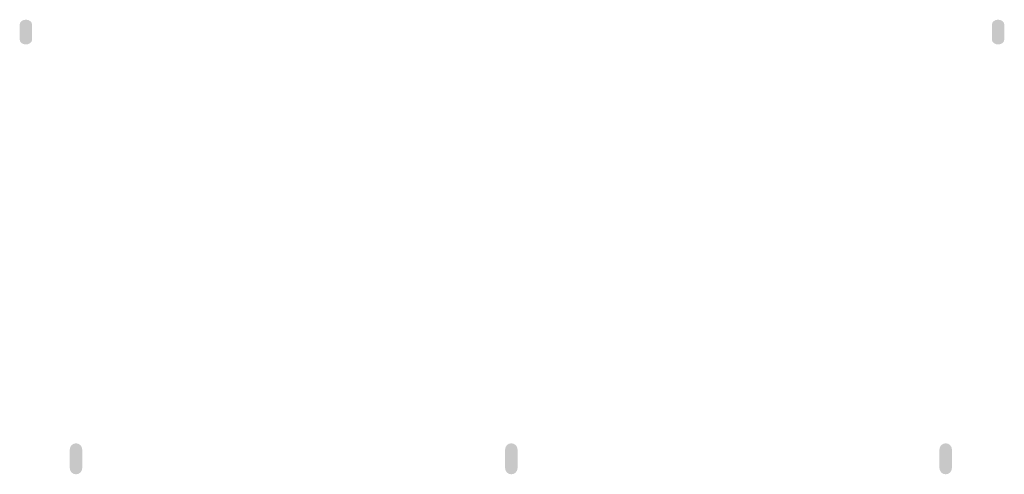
# Model space of a CAD drawing. Header units: millimetres. Extents: x 7664 to 164140, y -76078 to 31107.
# Tile 3 of 9: x 10284 to 10918, y -26304 to -26011. Entities that reach past the tile are written whole.
import ezdxf

# ---------------------------------------------------------------- set-up
doc = ezdxf.new("R2010")
doc.units = ezdxf.units.MM
doc.layers.add('Quote', color=4, linetype='Continuous')

msp = doc.modelspace()

# ---------------------------------------------------------------- hatches: boundary and pattern name
at = {"layer": 'Quote'}
h = msp.add_hatch(color=256, dxfattribs=at)
h.dxf.hatch_style = 2
edge = h.paths.add_edge_path()
edge.add_spline(control_points=[(10284.01, -26024.17), (10284.01, -26024.17), (10284.01, -26014.57), (10284.01, -26014.57), (10284.01, -26012.8), (10285.8, -26011.37), (10288.01, -26011.37), (10290.22, -26011.37), (10292.01, -26012.8), (10292.01, -26014.57), (10292.01, -26014.57), (10292.01, -26024.17), (10292.01, -26024.17), (10292.01, -26025.94), (10290.22, -26027.37), (10288.01, -26027.37), (10285.8, -26027.37), (10284.01, -26025.94), (10284.01, -26024.17)], knot_values=[0, 0, 0, 0, 0.352778, 0.352778, 0.352778, 0.705556, 0.705556, 0.705556, 1.058333, 1.058333, 1.058333, 1.411111, 1.411111, 1.411111, 1.763889, 1.763889, 1.763889, 2.116667, 2.116667, 2.116667, 2.116667], degree=3, periodic=0)
edge.add_line((10284.01, -26024.17), (10284.01, -26024.17))
h = msp.add_hatch(color=256, dxfattribs=at)
h.dxf.hatch_style = 2
edge = h.paths.add_edge_path()
edge.add_spline(control_points=[(10910.01, -26024.17), (10910.01, -26024.17), (10910.01, -26014.57), (10910.01, -26014.57), (10910.01, -26012.8), (10911.8, -26011.37), (10914.01, -26011.37), (10916.22, -26011.37), (10918.01, -26012.8), (10918.01, -26014.57), (10918.01, -26014.57), (10918.01, -26024.17), (10918.01, -26024.17), (10918.01, -26025.94), (10916.22, -26027.37), (10914.01, -26027.37), (10911.8, -26027.37), (10910.01, -26025.94), (10910.01, -26024.17)], knot_values=[0, 0, 0, 0, 0.352778, 0.352778, 0.352778, 0.705556, 0.705556, 0.705556, 1.058333, 1.058333, 1.058333, 1.411111, 1.411111, 1.411111, 1.763889, 1.763889, 1.763889, 2.116667, 2.116667, 2.116667, 2.116667], degree=3, periodic=0)
edge.add_line((10910.01, -26024.17), (10910.01, -26024.17))
h = msp.add_hatch(color=256, dxfattribs=at)
h.dxf.hatch_style = 2
edge = h.paths.add_edge_path()
edge.add_spline(control_points=[(10316.27, -26300.4), (10316.27, -26300.4), (10316.27, -26288.4), (10316.27, -26288.4), (10316.27, -26286.19), (10318.06, -26284.4), (10320.27, -26284.4), (10322.48, -26284.4), (10324.27, -26286.19), (10324.27, -26288.4), (10324.27, -26288.4), (10324.27, -26300.4), (10324.27, -26300.4), (10324.27, -26302.61), (10322.48, -26304.4), (10320.27, -26304.4), (10318.06, -26304.4), (10316.27, -26302.61), (10316.27, -26300.4)], knot_values=[0, 0, 0, 0, 0.352778, 0.352778, 0.352778, 0.705556, 0.705556, 0.705556, 1.058333, 1.058333, 1.058333, 1.411111, 1.411111, 1.411111, 1.763889, 1.763889, 1.763889, 2.116667, 2.116667, 2.116667, 2.116667], degree=3, periodic=0)
edge.add_line((10316.27, -26300.4), (10316.27, -26300.4))
h = msp.add_hatch(color=256, dxfattribs=at)
h.dxf.hatch_style = 2
edge = h.paths.add_edge_path()
edge.add_spline(control_points=[(10596.57, -26300.4), (10596.57, -26300.4), (10596.57, -26288.4), (10596.57, -26288.4), (10596.57, -26286.19), (10598.36, -26284.4), (10600.57, -26284.4), (10602.78, -26284.4), (10604.57, -26286.19), (10604.57, -26288.4), (10604.57, -26288.4), (10604.57, -26300.4), (10604.57, -26300.4), (10604.57, -26302.61), (10602.78, -26304.4), (10600.57, -26304.4), (10598.36, -26304.4), (10596.57, -26302.61), (10596.57, -26300.4)], knot_values=[0, 0, 0, 0, 0.352778, 0.352778, 0.352778, 0.705556, 0.705556, 0.705556, 1.058333, 1.058333, 1.058333, 1.411111, 1.411111, 1.411111, 1.763889, 1.763889, 1.763889, 2.116667, 2.116667, 2.116667, 2.116667], degree=3, periodic=0)
edge.add_line((10596.57, -26300.4), (10596.57, -26300.4))
h = msp.add_hatch(color=256, dxfattribs=at)
h.dxf.hatch_style = 2
edge = h.paths.add_edge_path()
edge.add_spline(control_points=[(10876.27, -26300.4), (10876.27, -26300.4), (10876.27, -26288.4), (10876.27, -26288.4), (10876.27, -26286.19), (10878.06, -26284.4), (10880.27, -26284.4), (10882.48, -26284.4), (10884.27, -26286.19), (10884.27, -26288.4), (10884.27, -26288.4), (10884.27, -26300.4), (10884.27, -26300.4), (10884.27, -26302.61), (10882.48, -26304.4), (10880.27, -26304.4), (10878.06, -26304.4), (10876.27, -26302.61), (10876.27, -26300.4)], knot_values=[0, 0, 0, 0, 0.352778, 0.352778, 0.352778, 0.705556, 0.705556, 0.705556, 1.058333, 1.058333, 1.058333, 1.411111, 1.411111, 1.411111, 1.763889, 1.763889, 1.763889, 2.116667, 2.116667, 2.116667, 2.116667], degree=3, periodic=0)
edge.add_line((10876.27, -26300.4), (10876.27, -26300.4))

doc.saveas('drawing.dxf')
